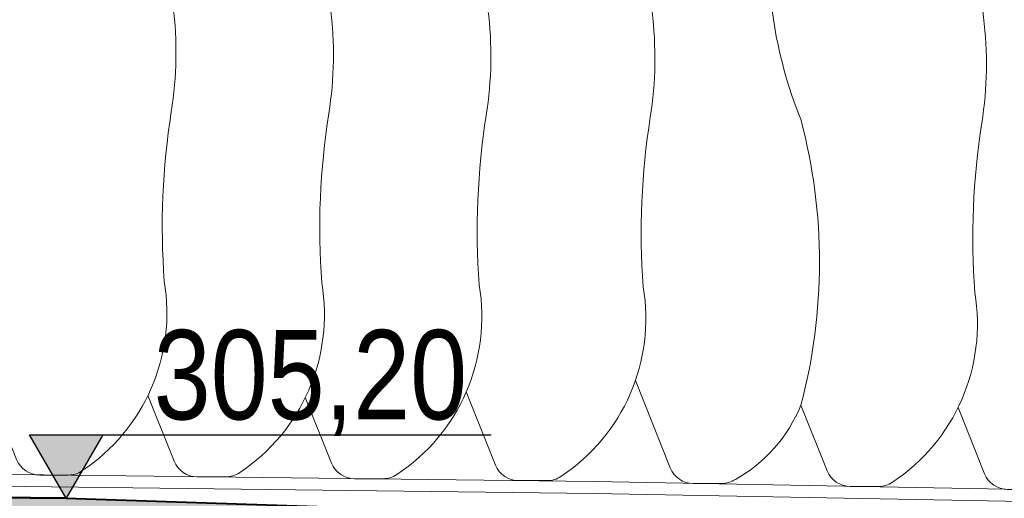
# Model space of a CAD drawing. Header units: metres. Extents: x 779 to 7046, y -512 to 9570.
# Tile 166 of 256: x 2480.47 to 2490.38, y -218.69 to -213.87. Entities that reach past the tile are written whole.
import ezdxf

# ---------------------------------------------------------------- set-up
doc = ezdxf.new("R2010")
doc.units = ezdxf.units.M
doc.linetypes.add('CIĄGłA', pattern=[0])
doc.layers.add('BK_Beton', color=2, linetype='Continuous', lineweight=15)
doc.layers.add('ZP_Zieleń', color=252, linetype='Continuous', lineweight=5)
doc.layers.add('PDF _Geometria', color=7, linetype='Continuous')
doc.layers.add('zz-odwodnienie', color=5, linetype='Continuous')
doc.styles.get("Standard").update_dxf_attribs({"font": 'arial.ttf'})

# ---------------------------------------------------------------- blocks, each defined once
blk = doc.blocks.new('d_rzędna')
at = {"layer": 'zz-odwodnienie'}
blk.add_hatch(color=0, dxfattribs=at).paths.add_polyline_path([(0, 0), (0.3687, 0.6385), (-0.3687, 0.6385)])
at = {"layer": 'zz-odwodnienie', "color": 0}
for p, q in [((-0.3687, 0.6385), (0, 0)), ((0.3687, 0.6385), (-0.3687, 0.6385)), ((-0.3687, 0.6385), (0, 0)), ((0.3687, 0.6385), (-0.3687, 0.6385)), ((0, 0), (0.3687, 0.6385)), ((0, 0), (0.3687, 0.6385))]:
    blk.add_line(p, q, dxfattribs=at)
blk = doc.blocks.new('B-B')
at = {"lineweight": 9, "true_color": 0xed1f24}
h = blk.add_hatch(dxfattribs=at)
h.set_pattern_fill('AR-CONC', color=240, scale=0.005, angle=-34.44878)
h.set_pattern_definition([(15.551222, (-696.3316, 2496.9578), (0.7060955, -0.58100074), [0.09525, -1.04775]), (320.551222, (-696.3316, 2496.9578), (0.3950606, 0.88743875), [0.0762, -0.83820292]), (66.002667, (-696.27275, 2496.90935), (1.10115607, 0.306438), [0.08095004, -0.89045122]), (11.73542, (-696.1879, 2497.1672), (0.9987923, -0.94005267), [0.142875, -1.571625]), (62.18678, (-696.1047, 2497.0889), (1.67866224, 0.3487167), [0.1214251, -1.33567804]), (316.735373, (-696.1879, 2497.1672), (1.67866224, 0.3487167), [0.1142998, -1.25729866]), (346.551222, (-696.1191, 2497.043), (0.33588918, -0.85047388), [0.09525, -1.04775]), (291.551222, (-696.1191, 2497.043), (0.77576706, 0.58463913), [0.0762, -0.8382]), (37.002667, (-696.0911, 2496.97215), (1.11165624, -0.26583475), [0.08095004, -0.8904497]), (3.051222, (-696.3316, 2496.95777), (0.251885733, 0.33989841), [0, -0.82804, 0, -0.8509, 0, -0.841375]), (333.051222, (-696.3316, 2496.95777), (0.558853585, 0.22407151), [0, -0.48514, 0, -0.80899, 0, -0.320675]), (293.051222, (-696.56514, 2497.11797), (0.542859, -0.40711768), [0, -0.3175, 0, -0.9906, 0, -1.31445]), (283.051222, (-696.66986, 2497.1898), (0.6826754, -0.31412309), [0, -0.41275, 0, -0.65786, 0, -0.93345])])
h.paths.add_polyline_path([(23.2695, -99.1808), (21.6327, -88.7552), (20.1281, -78.8752), (18.2933, -68.4784), (16.0611, -55.6023), (14.2553, -45.6529), (13.1871, -39.8633), (11.7493, -30.6148), (10.748, -24.9827), (15.1856, -54.5244), (18.2263, -73.0335), (21.9297, -93.1349), (24.1245, -104.9898)])
at = {"color": 242, "linetype": 'CIĄGłA', "lineweight": 40, "true_color": 0xcd2027}
blk.add_lwpolyline([(6.5317, 0.6735), (6.7049, -0.3468), (7.8471, -7.8084), (7.6997, -7.8359), (11.7493, -30.6148), (13.1871, -39.8633), (14.2553, -45.6529), (16.0611, -55.6023), (18.2933, -68.4784), (20.1281, -78.8752), (21.6327, -88.7552), (23.2695, -99.1808), (24.424, -107.2356)], dxfattribs=at)
at = {"color": 251, "lineweight": 9, "true_color": 0x636466}
blk.add_lwpolyline([(20.1749, -77.7892), (21.2676, -84.0646), (23.4616, -97.2087)], dxfattribs=at)
at = {"color": 18, "lineweight": 9, "true_color": 0x000000}
blk.add_lwpolyline([(20.1192, -78.1685), (21.1493, -84.0848), (23.3432, -97.2284)], dxfattribs=at)
at = {"layer": 'BK_Beton', "color": 18, "lineweight": 50, "true_color": 0x000000}
blk.add_line((20.1281, -78.8752, -10.04), (18.3953, -69.026, -10.04), dxfattribs=at)
at = {"layer": 'ZP_Zieleń', "linetype": 'CIĄGłA', "elevation": -3077917.2191}
blk.add_lwpolyline([(25.9396, -76.8773, 0.012201), (26.1913, -76.7826, -0.111333), (28.2465, -76.6473, 0.05564), (29.6084, -76.5749, -0.350731), (30.1572, -76.8301, -0.133833), (30.1227, -76.9819, -0.220952), (29.3033, -77.5607, 0.0963), (26.1578, -78.5633, -0.14155), (24.1472, -79.2032, 0.057707), (22.4575, -79.4459, -0.296754), (20.428, -78.9809, -0.147159), (20.362, -78.8529), (20.3095, -78.5708, -0.306794), (20.4215, -78.3138), (21.157, -77.8483)], format="xyb", dxfattribs=at)
at = {"layer": 'ZP_Zieleń', "linetype": 'CIĄGłA'}
for points in [[(26.748, -78.2691, -0.095466), (28.5187, -78.2082, 0.05564), (29.8807, -78.1359, -0.350731), (30.4295, -78.391, -0.133833), (30.395, -78.5429, -0.220952), (29.5756, -79.1216, 0.0963), (26.4301, -80.1242, -0.14155), (24.4195, -80.7641, 0.057707), (22.7298, -81.0068, -0.296754), (20.7003, -80.5418, -0.147159), (20.6342, -80.4138), (20.5817, -80.1317, -0.306794), (20.6938, -79.8747), (21.2945, -79.4945)], [(27.0203, -79.83, -0.095436), (28.7905, -79.7692, 0.05564), (30.1525, -79.6969, -0.350731), (30.7013, -79.952, -0.133833), (30.6668, -80.1039, -0.220952), (29.8474, -80.6826, 0.0963), (26.7019, -81.6852, -0.14155), (24.6913, -82.3251, 0.057707), (23.0016, -82.5678, -0.296754), (20.9721, -82.1028, -0.147159), (20.9061, -81.9748), (20.8535, -81.6927, -0.306794), (20.9656, -81.4357), (21.5665, -81.0554)], [(26.924, -81.5678, 0.004607), (27.0185, -81.5306, -0.111333), (29.0737, -81.3953, 0.05564), (30.4356, -81.3229, -0.350731), (30.9844, -81.5781, -0.133833), (30.9499, -81.7299, -0.220952), (30.1305, -82.3087, 0.0963), (26.985, -83.3113, -0.14155), (24.9744, -83.9512, 0.057707), (23.2847, -84.1939, -0.296754), (21.2553, -83.7289, -0.147159), (21.1892, -83.6009), (21.1367, -83.3188, -0.306794), (21.2488, -83.0618), (21.9201, -82.6369)], [(26.7505, -83.4561, 0.026974), (27.3125, -83.2635, -0.111333), (29.3677, -83.1282, 0.05564), (30.7296, -83.0558, -0.350731), (31.2784, -83.311, -0.133833), (31.2439, -83.4628, -0.220952), (30.4245, -84.0416, 0.076194), (27.8974, -84.7373, 0.155096), (25.2244, -85.4479, -0.130019), (22.4032, -85.9719, -0.170283), (21.5492, -85.4617, -0.147159), (21.4832, -85.3337), (21.4306, -85.0517, -0.306794), (21.5427, -84.7946), (22.3414, -84.2892)], [(27.8974, -84.7373, -0.093226), (29.6276, -84.6855, 0.05564), (30.9895, -84.6131, -0.350731), (31.5383, -84.8683, -0.133833), (31.5038, -85.0201, -0.220952), (30.6844, -85.5989, 0.0963), (27.5389, -86.6014, -0.14155), (25.5283, -87.2414, 0.057707), (23.8386, -87.4841, -0.296754), (21.8092, -87.019, -0.147159), (21.7431, -86.891), (21.6906, -86.609, -0.306794), (21.8027, -86.352), (22.4032, -85.9719)], [(28.1311, -86.3063, -0.094724), (29.8885, -86.2485, 0.05564), (31.2504, -86.1761, -0.350731), (31.7992, -86.4313, -0.133833), (31.7647, -86.5831, -0.220952), (30.9453, -87.1619, 0.0963), (27.7998, -88.1645, -0.14155), (25.7892, -88.8044, 0.057707), (24.0995, -89.0471, -0.296754), (22.0701, -88.5821, -0.147159), (22.004, -88.4541), (21.9515, -88.172, -0.306794), (22.0636, -87.915), (22.67, -87.5312)]]:
    blk.add_lwpolyline(points, format="xyb", dxfattribs=at)
at = {"layer": 'zz-odwodnienie', "color": 242, "true_color": 0xcd2027, "elevation": -10.04}
blk.add_lwpolyline([(20.6884, -78.3959), (21.5389, -82.962)], dxfattribs=at)
at = {"layer": 'zz-odwodnienie', "color": 242, "true_color": 0xcd2027, "xscale": -1, "rotation": 280.5512222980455}
blk.add_blockref('d_rzędna', (20.1281, -78.8752, -10.04), dxfattribs=at)
at = {"layer": 'zz-odwodnienie', "color": 242, "true_color": 0xcd2027, "insert": (22.5327, -82.5315, -10.04), "char_height": 0.9, "width": 5.784085, "attachment_point": 3, "rotation": 280.55122}
blk.add_mtext('{\\fArial Narrow|b0|i0|c238|p34;305,20}', dxfattribs=at)

msp = doc.modelspace()

# ---------------------------------------------------------------- block references
at = {"layer": 'PDF _Geometria', "linetype": 'CIĄGłA', "rotation": 79.44877770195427}
msp.add_blockref('B-B', (2399.7141, -224.034, 10.04), dxfattribs=at)

doc.saveas('drawing.dxf')
